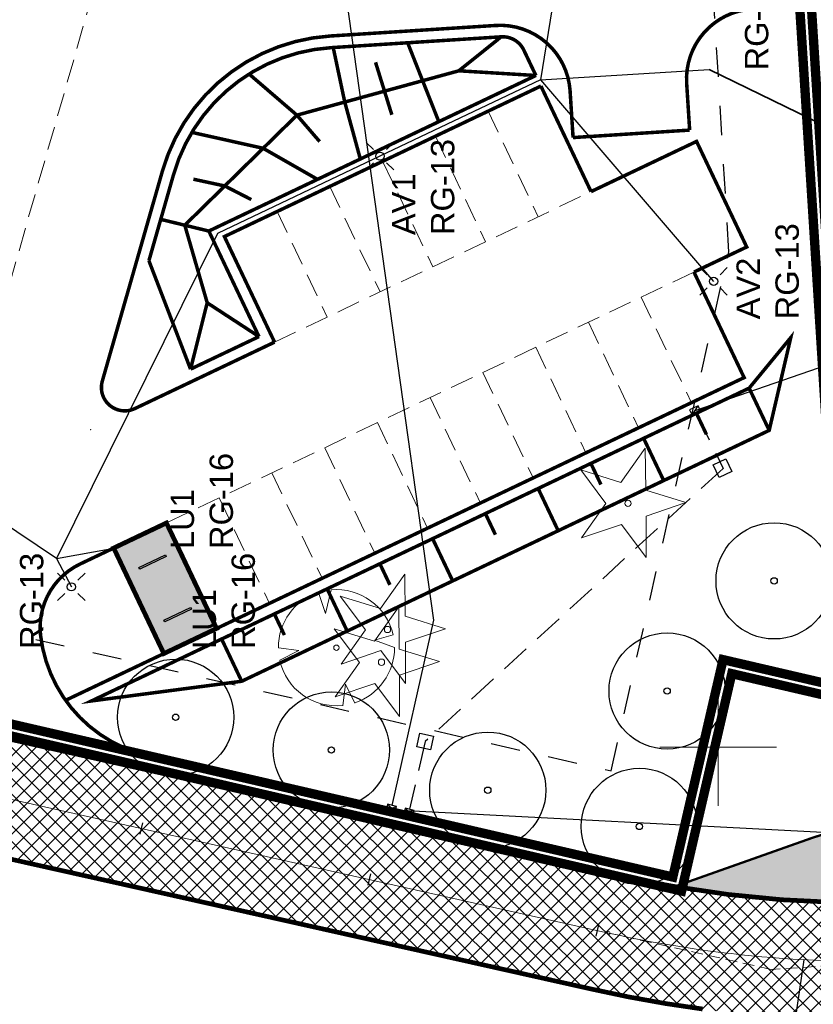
# Model space of a CAD drawing. Extents: x 5459245 to 5462690, y 5971016 to 5972523.
# Tile 6 of 136: x 5462420 to 5462454, y 5972089 to 5972131. Entities that reach past the tile are written whole.
import ezdxf

# ---------------------------------------------------------------- set-up
doc = ezdxf.new("R2010")
doc.units = 0
doc.header["$PDSIZE"] = 0.75
for name, pattern in [('8', [0.5, 0.25, -0.25]), ('ACAD_ISO03W100', [30, 12, -18]), ('DASHED', [19.049999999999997, 12.7, -6.35]), ('HIDDEN', [0.375, 0.25, -0.125]), ('PTTU', [15, 10, -5])]:
    doc.linetypes.add(name, pattern=pattern)
doc.layers.get('0').update_dxf_attribs({"linetype": 'CONTINUOUS', "lineweight": 13})
for name, color, linetype, lineweight, true_color in [('! A3 - Wypełnienie zabruk', 7, 'CONTINUOUS', 30, 0xcca68a), ('! DB - ciąg pr', 7, 'CONTINUOUS', 0, 0xfdb087), ('_EE', 1, 'CONTINUOUS', 30, 0xff0000)]:
    doc.layers.add(name, color=color, linetype=linetype, lineweight=lineweight, true_color=true_color)
for name, color, linetype, lineweight in [('! DB - Krawężnik betonowy 15x30 z oporem (H 12cm)', 7, 'CONTINUOUS', 50), ('! DB - Krawężnik kamienny 15x30 obniżony do 3cm', 5, 'HIDDEN', 30), ('! DB - Obrzeże betonowe 8x30', 7, 'CONTINUOUS', 30), ('! DB - POMOC', 1, 'CONTINUOUS', 30), ('# elektryka', 1, 'CONTINUOUS', 30), ('#elektryka', 1, 'CONTINUOUS', 30), ('0Z_BUDYNKI', 7, 'CONTINUOUS', 9), ('0Z_DRZEWA', 94, 'CONTINUOUS', 9), ('A_GRANICA OPRACOWANIA', 7, 'CONTINUOUS', 5), ('A_LINIE MDCP_NIEPRZEKRACZLNA LINIA ZABUDOWY', 1, 'CONTINUOUS', 0), ('A_LINIE PZT', 7, 'CONTINUOUS', 13), ('A_PROJEKTY TOWARZYSZĄCE', 7, 'CONTINUOUS', 20), ('A_RZĘDNE', 5, 'CONTINUOUS', 18), ('A_SCHODY ZEWNĘTRZNE', 7, 'CONTINUOUS', 20), ('A_SKARPY PROJEKTOWANE', 7, 'CONTINUOUS', 20), ('A_ZIELEŃ ISTNIEJĄCA', 7, 'CONTINUOUS', 18), ('A_ZIELEŃ WYSOKA PROJEKTOWANA', 255, 'CONTINUOUS', 18), ('Warstwa 1', 253, 'CONTINUOUS', 0)]:
    doc.layers.add(name, color=color, linetype=linetype, lineweight=lineweight)
for name, color, linetype in [('C-DROGI-SYTUACJA', 7, 'CONTINUOUS'), ('C-DROGI-SYTUACJA-ETYKIETY', 3, 'CONTINUOUS'), ('S_KANALDESZCZ', 102, 'ACAD_ISO03W100')]:
    doc.layers.add(name, color=color, linetype=linetype)
doc.styles.add('ARIAL', font='arial.ttf')
doc.styles.add('PZ', font='romand.shx', dxfattribs={"width": 0.7})
doc.dimstyles.new('ISO-25', dxfattribs={"dimtxt": 2.5, "dimasz": 2.5, "dimexe": 1.25, "dimexo": 0.625, "dimtad": 1, "dimtxsty": 'Standard', "dimcen": 2.5, "dimadec": 0, "dimazin": 0, "dimtfac": 1, "dimtmove": 0, "dimatfit": 3, "dimfxl": 1, "dimarcsym": 0})
doc.dimstyles.new('PZ', dxfattribs={"dimscale": 0.5, "dimtxt": 2.2, "dimasz": 0, "dimexe": 0, "dimexo": 0, "dimgap": 0.5, "dimtad": 1, "dimdec": 1, "dimlfac": 0.1, "dimzin": 0, "dimdsep": 46, "dimtxsty": 'PZ', "dimcen": 0.09, "dimse1": 1, "dimse2": 1, "dimsd1": 1, "dimsd2": 1, "dimclrd": 8, "dimclre": 8, "dimclrt": 256, "dimadec": 0, "dimazin": 0, "dimtfac": 1, "dimtdec": 1, "dimtofl": 0, "dimtmove": 1, "dimatfit": 3, "dimfxl": 1, "dimtolj": 1, "dimtzin": 0, "dimarcsym": 0})

# ---------------------------------------------------------------- blocks, each defined once
blk = doc.blocks.new('AeccTickLine')
at = {"color": 0, "linetype": 'ByBlock', "lineweight": -2}
blk.add_line((0, 1), (-3.673819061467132e-16, -1), dxfattribs=at)
blk = doc.blocks.new('A$C792F184C')
at = {"layer": '! A3 - Wypełnienie zabruk', "lineweight": 5, "transparency": 33554559}
h = blk.add_hatch(dxfattribs=at)
h.set_pattern_fill('NET', color=256, scale=0.15, angle=45, style=0)
h.set_pattern_definition([(45, (-5462461.02093212, -5972101.945373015), (-0.3367596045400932, 0.3367596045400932), []), (135, (-5462461.02093212, -5972101.945373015), (-0.3367596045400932, -0.3367596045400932), [])])
edge = h.paths.add_edge_path()
edge.add_line((-15.38092285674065, -7.403365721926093), (-53.50893031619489, 1.123285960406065))
edge.add_line((-53.50893031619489, 1.123285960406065), (-54.63516962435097, -3.748353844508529))
edge.add_line((-54.63516962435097, -3.748353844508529), (-16.43151579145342, -12.29174525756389))
edge.add_arc((-4.712715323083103, 39.43875374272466), 53.04125574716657, 257.2358993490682, 264.7809242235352)
edge.add_arc((-4.795757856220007, 38.90281896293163), 52.49999994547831, 264.8179726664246, 270.0262350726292)
edge.add_arc((-4.768971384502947, -19.59717484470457), 5.999999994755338, 2.0275801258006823, 90.02623508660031, ccw=False)
edge.add_line((1.227272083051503, -19.38489146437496), (0.159328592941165, -2.204464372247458))
edge.add_arc((-5.729579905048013, -2.679642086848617), 5.908048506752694, -92.4095424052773, 4.613218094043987, ccw=False)
edge.add_arc((-4.791310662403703, 38.96307541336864), 47.56034850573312, 257.1349004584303, 268.5702917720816, ccw=False)
at = {"layer": '! DB - ciąg pr', "transparency": 33554559}
h = blk.add_hatch(color=256, dxfattribs=at)
h.dxf.hatch_style = 1
edge = h.paths.add_edge_path()
edge.add_arc((-5.828634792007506, -2.584325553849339), 6.000000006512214, 268.5738409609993, 302.5125820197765, ccw=False)
edge.add_arc((-4.79575783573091, 38.90281918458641), 47.50000016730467, 260.20011897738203, 268.57384093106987, ccw=False)
edge.add_line((-12.88061187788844, -7.904072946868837), (-7.003852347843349, -5.824255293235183))
edge.add_arc((-3.667568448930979, -15.25130202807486), 10.00000001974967, 99.68180617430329, 109.4891525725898, ccw=False)
edge.add_arc((-5.828634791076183, -2.584325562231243), 2.85000000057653, 279.6818062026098, 363.6298347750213)
edge.add_line((-2.984352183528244, -2.403891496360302), (-3.945735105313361, 12.75092271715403))
edge.add_line((-3.945735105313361, 12.75092271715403), (-6.01386602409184, 45.35202176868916))
edge.add_line((-6.01386602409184, 45.35202176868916), (-6.304948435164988, 50.16404099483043))
edge.add_line((-6.304948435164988, 50.16404099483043), (-6.450150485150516, 53.72363162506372))
edge.add_line((-6.450150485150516, 53.72363162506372), (-6.505171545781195, 57.1077878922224))
edge.add_line((-6.505171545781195, 57.1077878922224), (-6.409438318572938, 62.97976322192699))
edge.add_line((-6.409438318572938, 62.97976322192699), (-6.167209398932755, 67.19574770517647))
edge.add_line((-6.167209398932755, 67.19574770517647), (-5.726241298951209, 71.83064263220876))
edge.add_line((-5.726241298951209, 71.83064263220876), (-4.930006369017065, 77.42045058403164))
edge.add_line((-4.930006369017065, 77.42045058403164), (-4.067410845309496, 81.9986042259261))
edge.add_line((-4.067410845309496, 81.9986042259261), (-2.989395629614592, 86.73322919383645))
edge.add_line((-2.989395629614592, 86.73322919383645), (-1.217881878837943, 93.14886374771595))
edge.add_line((-1.217881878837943, 93.14886374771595), (0.8142073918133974, 99.2562124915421))
edge.add_line((0.8142073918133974, 99.2562124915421), (3.909423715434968, 107.012181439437))
edge.add_line((3.909423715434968, 107.012181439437), (5.488308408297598, 110.4749169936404))
edge.add_line((5.488308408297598, 110.4749169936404), (7.794632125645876, 115.0918721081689))
edge.add_arc((110.3447429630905, 61.55314890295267), 115.6845716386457, 148.9987876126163, 152.4321194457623, ccw=False)
edge.add_line((11.18497174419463, 121.137206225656), (13.37285226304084, 124.6663384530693))
edge.add_line((13.37285226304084, 124.6663384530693), (13.79051064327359, 123.7885922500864))
edge.add_line((13.79051064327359, 123.7885922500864), (13.9957282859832, 123.1396532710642))
edge.add_line((13.9957282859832, 123.1396532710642), (14.12269076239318, 122.496398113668))
edge.add_line((14.12269076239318, 122.496398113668), (14.17310584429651, 121.3394146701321))
edge.add_line((14.17310584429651, 121.3394146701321), (14.09369199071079, 120.6348103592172))
edge.add_line((14.09369199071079, 120.6348103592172), (13.97983158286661, 120.1151636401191))
edge.add_line((13.97983158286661, 120.1151636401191), (13.74647081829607, 119.4147510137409))
edge.add_line((13.74647081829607, 119.4147510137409), (13.3581861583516, 118.6243466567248))
edge.add_line((13.3581861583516, 118.6243466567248), (12.49767921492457, 117.132135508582))
edge.add_line((12.49767921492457, 117.132135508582), (10.74747308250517, 113.9384502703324))
edge.add_line((10.74747308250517, 113.9384502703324), (9.326732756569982, 111.1684634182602))
edge.add_line((9.326732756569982, 111.1684634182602), (8.46603986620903, 109.4016759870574))
edge.add_line((8.46603986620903, 109.4016759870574), (7.549000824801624, 107.436166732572))
edge.add_line((7.549000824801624, 107.436166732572), (6.728234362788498, 105.5961253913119))
edge.add_line((6.728234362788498, 105.5961253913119), (5.550376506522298, 102.8032313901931))
edge.add_line((5.550376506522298, 102.8032313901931), (4.444735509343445, 99.99060751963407))
edge.add_line((4.444735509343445, 99.99060751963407), (3.366212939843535, 97.03143960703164))
edge.add_line((3.366212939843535, 97.03143960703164), (2.778127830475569, 95.31088835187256))
edge.add_line((2.778127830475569, 95.31088835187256), (1.495462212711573, 91.2313127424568))
edge.add_line((1.495462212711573, 91.2313127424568), (0.919384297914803, 89.21872404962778))
edge.add_line((0.919384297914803, 89.21872404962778), (0.4232359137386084, 87.3725059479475))
edge.add_line((0.4232359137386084, 87.3725059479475), (-0.2401935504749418, 84.70339977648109))
edge.add_line((-0.2401935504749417, 84.70339977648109), (-0.9072286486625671, 81.72144105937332))
edge.add_line((-0.9072286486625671, 81.72144105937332), (-1.277594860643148, 79.8954201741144))
edge.add_line((-1.277594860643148, 79.8954201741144), (-1.68290395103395, 77.7120414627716))
edge.add_line((-1.68290395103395, 77.7120414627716), (-2.151216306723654, 75.18926748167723))
edge.add_line((-2.151216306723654, 75.18926748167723), (-2.403978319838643, 73.07307626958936))
edge.add_line((-2.403978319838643, 73.07307626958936), (-2.625504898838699, 71.23244310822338))
edge.add_line((-2.625504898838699, 71.23244310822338), (-2.845932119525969, 69.25462698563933))
edge.add_line((-2.845932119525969, 69.25462698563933), (-3.006879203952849, 67.47961057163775))
edge.add_line((-3.006879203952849, 67.47961057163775), (-3.103503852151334, 65.920429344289))
edge.add_line((-3.103503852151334, 65.920429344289), (-3.193677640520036, 64.29884186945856))
edge.add_line((-3.193677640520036, 64.29884186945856), (-3.312418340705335, 62.43640213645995))
edge.add_line((-3.312418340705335, 62.43640213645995), (-3.335306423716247, 60.32049998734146))
edge.add_line((-3.335306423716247, 60.32049998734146), (-3.355470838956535, 58.81116073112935))
edge.add_line((-3.355470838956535, 58.81116073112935), (-3.356465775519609, 57.36630311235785))
edge.add_line((-3.356465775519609, 57.36630311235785), (-3.342367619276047, 55.60861492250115))
edge.add_line((-3.342367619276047, 55.60861492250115), (-3.292671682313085, 53.43203059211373))
edge.add_line((-3.292671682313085, 53.43203059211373), (-3.230788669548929, 51.8717244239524))
edge.add_line((-3.230788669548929, 51.8717244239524), (-3.105844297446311, 49.3698443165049))
edge.add_line((-3.105844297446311, 49.3698443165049), (-2.904670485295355, 46.09505888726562))
edge.add_line((-2.904670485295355, 46.09505888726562), (-1.85323345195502, 29.52067157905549))
edge.add_line((-1.85323345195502, 29.52067157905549), (-0.6985566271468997, 11.318857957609))
edge.add_line((-0.6985566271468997, 11.318857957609), (0.159328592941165, -2.204464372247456))
edge.add_arc((-5.828634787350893, -2.584325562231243), 5.999999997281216, -57.48741797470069, 3.6298347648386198, ccw=False)
at = {"layer": '! DB - Krawężnik betonowy 15x30 z oporem (H 12cm)', "lineweight": 50, "const_width": 0.2}
blk.add_lwpolyline([(-53.50893031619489, 1.123285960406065), (-15.16212830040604, -7.452206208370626)], dxfattribs=at)
for points in [[(-47.78322376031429, -5.280653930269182), (-16.43151579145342, -12.29174525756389, 0.02304938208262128), (-11.68493381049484, -13.14360348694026, 0.02304938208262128)], [(-12.88061187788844, -7.904072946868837, -0.01224306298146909), (-15.16212830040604, -7.452206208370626)]]:
    blk.add_lwpolyline(points, format="xyb", dxfattribs=at)
at = {"layer": '! DB - Krawężnik kamienny 15x30 obniżony do 3cm', "color": 57, "lineweight": 50, "ltscale": 5, "const_width": 0.2}
blk.add_lwpolyline([(0.1593325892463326, -2.204527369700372, -0.4402990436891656), (-5.977966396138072, -8.582466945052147, -0.03655352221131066), (-12.88061187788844, -7.904072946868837)], format="xyb", dxfattribs=at)
at = {"layer": '! DB - Obrzeże betonowe 8x30', "const_width": 0.1}
blk.add_lwpolyline([(-12.88061187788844, -7.904072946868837), (-7.003852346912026, -5.824255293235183, -0.04281876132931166), (-5.349332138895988, -5.393732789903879, 0.3836038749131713), (-2.984352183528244, -2.403891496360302, -0.3836038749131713)], format="xyb", dxfattribs=at)
at = {"layer": '! DB - Obrzeże betonowe 8x30', "lineweight": -3}
blk.add_lwpolyline([(-9.210932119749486, -23.8403730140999), (-7.332571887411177, -11.03278525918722)], dxfattribs=at)
at = {"layer": 'C-DROGI-SYTUACJA', "color": 0, "linetype": 'HIDDEN', "lineweight": 5, "ltscale": 2}
for p, q in [((-8.747789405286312, -11.44839459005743), (-15.70772675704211, -9.891944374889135)), ((-1.630247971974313, -10.99687584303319), (-8.747789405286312, -11.44839459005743))]:
    blk.add_line(p, q, dxfattribs=at)
at = {"layer": 'C-DROGI-SYTUACJA', "color": 0, "linetype": 'Continuous', "lineweight": 5, "flags": 128}
blk.add_lwpolyline([(3.701669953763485, -10.65863251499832), (-1.630247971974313, -10.99687584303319, -0.07095938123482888), (-15.70772675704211, -9.891944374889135), (-54.07204997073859, -1.312533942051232)], format="xyb", dxfattribs=at)
at = {"layer": 'C-DROGI-SYTUACJA', "color": 0, "linetype": 'Continuous', "lineweight": 5}
blk.add_circle((-15.70772675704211, -9.891944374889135, -10.36), 0.0625, dxfattribs=at)
at = {"layer": 'C-DROGI-SYTUACJA-ETYKIETY', "color": 7, "linetype": 'Continuous', "lineweight": 30, "xscale": 0.25, "yscale": 0.25, "zscale": 0.25, "rotation": 167.3943557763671}
for p in [(-35.70307525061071, -5.420386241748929, -10.36), (-25.94412257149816, -7.60278002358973, -10.36), (-16.18516989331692, -9.785173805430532, -10.36)]:
    blk.add_blockref('AeccTickLine', p, dxfattribs=at)
blk = doc.blocks.new('A$C2ABE6DFF')
at = {"layer": 'A_ZIELEŃ ISTNIEJĄCA'}
blk.add_lwpolyline([(-0.3035999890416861, 0.8964000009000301), (0.7363500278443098, 2.365799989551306), (0.7587000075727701, 0.5657999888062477), (2.477549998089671, 0.03074996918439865), (0.7724999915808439, -0.546750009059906), (0.7724999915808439, -2.316776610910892), (-0.2812500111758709, -0.9035999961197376), (-1.986300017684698, -1.481099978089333), (-0.9463499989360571, -0.01169998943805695), (-2.022449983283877, 1.431300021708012), (-0.3035999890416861, 0.8964000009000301)], dxfattribs=at)
blk.add_circle((0, 0), 0.1349999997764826, dxfattribs=at)
blk = doc.blocks.new('A$C21973645')
at = {"layer": 'A_ZIELEŃ ISTNIEJĄCA', "flags": 128}
for points in [[(-0.2899902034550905, 3.094739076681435), (-0.5839640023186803, 1.826208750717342), (-0.9535724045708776, 2.958412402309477)], [(3.033069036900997, 0.679703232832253), (2.038323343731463, 0.3958156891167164), (3.108275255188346, 0.01136707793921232)], [(-3.108296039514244, 0), (-2.004181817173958, -0.1493871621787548), (-3.035534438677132, -0.6686067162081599)], [(0.9913765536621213, -2.962827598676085), (0.4843953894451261, -1.944878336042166), (0.3337102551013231, -3.103555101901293)]]:
    blk.add_lwpolyline(points, dxfattribs=at)
at = {"layer": 'A_ZIELEŃ ISTNIEJĄCA'}
blk.add_circle((0, 0), 0.1414942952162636, dxfattribs=at)
for start, end in [(107.8654660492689, 180), (12.63115701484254, 95.35322656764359), (288.4617149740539, 0.2095318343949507), (192.4216251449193, 276.1383003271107)]:
    blk.add_arc((0, 0), 3.108296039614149, start, end, dxfattribs=at)
blk = doc.blocks.new('A$Cc04f4dee')
blk.add_point((37.96900658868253, 15.65498926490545))
at = {"layer": 'A_RZĘDNE', "lineweight": 13, "flags": 128}
blk.add_lwpolyline([(65.55125261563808, 38.00585667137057), (65.55125261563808, 35.08692500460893), (66.14660261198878, 35.68227500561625), (65.55125261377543, 36.27762500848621)], dxfattribs=at)
blk = doc.blocks.new('A$C77183700')
at = {"layer": '0Z_DRZEWA', "color": 86, "lineweight": 30, "true_color": 0x1a7000}
for radius in [2.486636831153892, 0.1349999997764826]:
    blk.add_circle((0, 0), radius, dxfattribs=at)
blk = doc.blocks.new('A$C61597CCE')
at = {"layer": '_EE'}
for p, q in [((-1.175408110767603, 1.175408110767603), (-0.5629748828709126, 0.5629748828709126)), ((0.5629748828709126, 0.5629748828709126), (1.175408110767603, 1.175408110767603)), ((-1.175408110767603, -1.17540811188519), (-0.5629748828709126, -0.5629748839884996)), ((0.5629748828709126, -0.5629748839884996), (1.175408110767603, -1.17540811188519))]:
    blk.add_line(p, q, dxfattribs=at)
blk.add_circle((0, 0), 0.35, dxfattribs=at)

msp = doc.modelspace()

# ---------------------------------------------------------------- hatches: boundary and pattern name
at = {"true_color": 0xe7e6cf}
h = msp.add_hatch(color=254, dxfattribs=at)
h.dxf.hatch_style = 1
h.paths.add_polyline_path([(5462427.598415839, 5972115.710365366), (5462425.168379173, 5972122.035138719)])
at = {"layer": '0Z_BUDYNKI', "lineweight": 0, "true_color": 0x004f9e}
msp.add_hatch(color=154, dxfattribs=at).paths.add_polyline_path([(5462428.534037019, 5972105.082552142), (5462426.276217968, 5972104.009120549), (5462424.129355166, 5972108.524757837), (5462426.387174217, 5972109.598189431)])

# ---------------------------------------------------------------- linework, layer by layer
at = {"layer": '! A3 - Wypełnienie zabruk', "color": 1}
for points in [[(5462425.208124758, 5972107.696186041), (5462426.348774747, 5972108.23848359), (5462426.381836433, 5972108.168942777), (5462425.241186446, 5972107.626645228), (5462425.208124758, 5972107.696186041)], [(5462426.281556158, 5972105.438367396), (5462427.422206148, 5972105.980664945), (5462427.455267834, 5972105.911124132), (5462426.314617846, 5972105.368826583), (5462426.281556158, 5972105.438367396)]]:
    msp.add_lwpolyline(points, dxfattribs=at)
at = {"layer": '# elektryka'}
for p, q in [((5462444.968371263, 5972144.522385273), (5462442.400682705, 5972128.554644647)), ((5462442.400682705, 5972128.554644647), (5462449.616188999, 5972129.004876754)), ((5462442.400682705, 5972128.554644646), (5462435.526450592, 5972125.290260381)), ((5462442.400682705, 5972128.554644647), (5462449.805842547, 5972119.934102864)), ((5462442.400682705, 5972128.554644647), (5462442.400682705, 5972128.554644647)), ((5462435.526450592, 5972125.290260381), (5462428.568714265, 5972121.986222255)), ((5462428.568714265, 5972121.986222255), (5462421.687989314, 5972108.075216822)), ((5462428.568714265, 5972121.986222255), (5462428.568714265, 5972121.986222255)), ((5462421.687989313, 5972108.07521682), (5462416.032787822, 5972111.866887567, 10.06)), ((5462421.687989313, 5972108.07521682), (5462424.129355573, 5972108.524758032)), ((5462421.687989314, 5972108.075216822), (5462422.318311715, 5972106.865746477))]:
    msp.add_line(p, q, dxfattribs=at)
for points in [[(5462448.888465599, 5972114.205996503), (5462449.249716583, 5972114.377745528), (5462449.142373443, 5972114.603527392), (5462448.781122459, 5972114.431778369)], [(5462450.327586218, 5972112.343489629), (5462450.585209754, 5972111.801613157), (5462450.043333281, 5972111.54398962), (5462449.785709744, 5972112.085866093)], [(5462435.791455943, 5972097.316899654), (5462436.181533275, 5972097.228357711), (5462436.23687199, 5972097.472156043), (5462435.846794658, 5972097.560697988)], [(5462436.543090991, 5972097.146289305), (5462436.933168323, 5972097.057747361), (5462436.988507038, 5972097.301545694), (5462436.598429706, 5972097.390087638)]]:
    msp.add_lwpolyline(points, close=True, dxfattribs=at)
at = {"layer": '# elektryka', "linetype": 'DASHED', "ltscale": 0.1}
msp.add_lwpolyline([(5462449.069091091, 5972114.291871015), (5462450.211557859, 5972111.934460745), (5462437.464173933, 5972100.247008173), (5462436.793468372, 5972097.345816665)], dxfattribs=at)
at = {"layer": '#elektryka'}
for p, q in [((5462437.836898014, 5972105.438821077), (5462432.6102197, 5972142.638880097)), ((5462448.888465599, 5972114.205996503), (5462449.142373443, 5972114.603527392)), ((5462436.041821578, 5972097.516429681), (5462437.836898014, 5972105.438821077)), ((5462435.846794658, 5972097.560697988), (5462436.181533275, 5972097.228357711)), ((5462435.791455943, 5972097.316899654), (5462436.23687199, 5972097.472156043)), ((5462436.543090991, 5972097.146289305), (5462436.988507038, 5972097.301545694)), ((5462436.598429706, 5972097.390087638), (5462436.933168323, 5972097.057747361))]:
    msp.add_line(p, q, dxfattribs=at)
msp.add_lwpolyline([(5462437.239455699, 5972100.60687164), (5462437.824037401, 5972100.471726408), (5462437.688892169, 5972099.887144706), (5462437.104310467, 5972100.022289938)], close=True, dxfattribs=at)
for p, q in [((5462428.866904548, 5972121.849758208), (5462431.013767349, 5972117.33412092)), ((5462426.276218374, 5972104.009120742), (5462448.854404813, 5972114.743434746)), ((5462426.387174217, 5972109.598189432), (5462428.534037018, 5972105.082552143)), ((5462424.129355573, 5972108.524758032), (5462426.276218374, 5972104.009120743))]:
    msp.add_line(p, q)
at = {"const_width": 0.1}
msp.add_lwpolyline([(5462448.06, 5972094.450000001), (5462450.209999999, 5972103.75), (5462455.339999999, 5972102.559999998), (5462453.172405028, 5972136.703209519)], dxfattribs=at)
at = {"color": 253, "linetype": 'Continuous', "lineweight": 13, "flags": 128}
for points in [[(5462450, 5972097.5), (5462450, 5972102.5)], [(5462447.5, 5972099.999999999), (5462452.5, 5972099.999999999)]]:
    msp.add_lwpolyline(points, dxfattribs=at)
at = {"layer": '0Z_BUDYNKI', "const_width": 0.2}
msp.add_lwpolyline([(5462424.129355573, 5972108.524758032), (5462426.387174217, 5972109.598189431), (5462428.534037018, 5972105.082552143), (5462426.276218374, 5972104.009120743)], close=True, dxfattribs=at)
at = {"layer": 'A_GRANICA OPRACOWANIA', "color": 236, "linetype": 'HIDDEN', "ltscale": 5, "true_color": 0x8a0045, "const_width": 0.4}
msp.add_lwpolyline([(5462385.18, 5972097.940000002), (5462407.14, 5972103.91), (5462448.06, 5972094.450000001), (5462450.209999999, 5972103.75), (5462455.339999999, 5972102.559999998), (5462452.319999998, 5972150.13), (5462452.009999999, 5972160.32), (5462452.510000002, 5972171.14), (5462453.89, 5972181.299999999), (5462456.12, 5972191.299999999), (5462459.040000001, 5972200.819999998), (5462462.689999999, 5972210.079999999), (5462471.299999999, 5972227.41), (5462464.99, 5972231.390000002), (5462432.19, 5972224.990000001), (5462427.169999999, 5972199.15), (5462410.43, 5972168), (5462406.62, 5972160.900000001)], close=True, dxfattribs=at)
at = {"layer": 'A_GRANICA OPRACOWANIA', "color": 30, "linetype": 'HIDDEN', "ltscale": 5, "true_color": 0xf49506, "const_width": 0.4}
msp.add_lwpolyline([(5462452.623481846, 5972156.597345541), (5462446.984758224, 5972156.524671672), (5462429.329549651, 5972169.527809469), (5462428.421791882, 5972167.789747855), (5462422.656810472, 5972146.803417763), (5462413.902778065, 5972145.447763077), (5462412.881502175, 5972140.833175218), (5462400.563013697, 5972144.664335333), (5462384.403468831, 5972097.210746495), (5462407.149859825, 5972103.394533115), (5462448.434530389, 5972093.850227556), (5462450.584446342, 5972103.149863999), (5462455.881567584, 5972101.921097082), (5462452.819517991, 5972150.153447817), (5462452.623481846, 5972156.597345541)], close=True, dxfattribs=at)
at = {"layer": 'A_LINIE MDCP_NIEPRZEKRACZLNA LINIA ZABUDOWY', "linetype": '8', "lineweight": 30, "ltscale": 5}
msp.add_lwpolyline([(5462393.986526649, 5972110.745553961), (5462445.418116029, 5972098.986781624), (5462450.457925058, 5972121.204147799), (5462448.604916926, 5972152.264910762), (5462448.42115993, 5972167.259424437), (5462449.998318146, 5972179.840954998), (5462452.155586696, 5972190.842155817), (5462455.382698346, 5972201.622879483), (5462459.502382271, 5972212.211874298), (5462463.441793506, 5972219.235776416), (5462467.411545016, 5972225.64254096), (5462467.285778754, 5972226.264598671), (5462435.479156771, 5972219.834005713), (5462431.237414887, 5972198.237966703), (5462411.039315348, 5972160.833834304)], close=True, dxfattribs=at)
at = {"layer": 'A_LINIE PZT', "const_width": 0.15, "flags": 128}
for points in [[(5462433.395408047, 5972130.431780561), (5462440.47881061, 5972130.883326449)], [(5462442.413816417, 5972128.290346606), (5462444.560679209, 5972123.774709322)]]:
    msp.add_lwpolyline(points, dxfattribs=at)
for points in [[(5462426.213631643, 5972124.650147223, -0.3170886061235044), (5462433.395408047, 5972130.431780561)], [(5462433.427216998, 5972129.932793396), (5462440.715643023, 5972130.397408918, -0.3067794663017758), (5462441.682388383, 5972129.828807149), (5462442.199130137, 5972128.741910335)], [(5462426.694315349, 5972124.512513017, -0.3170886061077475), (5462433.427230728, 5972129.932794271, -0.3170886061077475)], [(5462425.608126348, 5972099.640739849, -0.3163195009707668), (5462421.001085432, 5972104.777779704)]]:
    msp.add_lwpolyline(points, format="xyb", dxfattribs=at)
at = {"layer": 'A_LINIE PZT', "const_width": 0.15}
for points in [[(5462430.34751734, 5972117.570998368), (5462428.200654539, 5972122.086635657), (5462442.205138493, 5972128.744766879)], [(5462431.013767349, 5972117.334120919), (5462428.866904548, 5972121.849758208), (5462442.419824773, 5972128.29320315)], [(5462444.560679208, 5972123.774709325), (5462449.076316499, 5972125.921572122), (5462451.223179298, 5972121.405934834), (5462448.965360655, 5972120.332503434)], [(5462448.965360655, 5972120.332503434), (5462451.112223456, 5972115.816866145), (5462426.276218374, 5972104.009120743)], [(5462427.418558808, 5972116.178487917), (5462430.34751734, 5972117.570998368)], [(5462426.387174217, 5972109.598189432), (5462422.691981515, 5972107.841389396)], [(5462422.069440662, 5972102.009098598), (5462426.276218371, 5972104.009120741)]]:
    msp.add_lwpolyline(points, dxfattribs=at)
msp.add_lwpolyline([(5462426.213631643, 5972124.650147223), (5462423.642056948, 5972115.668992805, 0.6457274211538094), (5462425.03279692, 5972114.490596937), (5462431.013767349, 5972117.334120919)], format="xyb", dxfattribs=at)
at = {"layer": 'A_SKARPY PROJEKTOWANE', "const_width": 0.15, "flags": 128}
for points in [[(5462451.455596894, 5972131.58721356, 0.414213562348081), (5462448.653325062, 5972128.401735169)], [(5462440.47881061, 5972130.883326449, -0.4141482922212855), (5462443.663621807, 5972128.081011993)], [(5462422.691981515, 5972107.841389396, 0.3218029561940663), (5462421.001085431, 5972104.777779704)]]:
    msp.add_lwpolyline(points, format="xyb", dxfattribs=at)
at = {"layer": 'A_SKARPY PROJEKTOWANE', "const_width": 0.15}
for points in [[(5462442.199130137, 5972128.741910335), (5462438.900416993, 5972128.94268294), (5462440.715643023, 5972130.397408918)], [(5462434.685620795, 5972125.169773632), (5462434.018567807, 5972127.60600922), (5462433.5251835, 5972129.939038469)], [(5462438.044471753, 5972126.766667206), (5462436.710967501, 5972130.142122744), (5462436.710967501, 5972130.142122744)], [(5462435.336107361, 5972129.30625967), (5462436.034105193, 5972127.061387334)], [(5462438.900416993, 5972128.94268294), (5462431.97064838, 5972127.04527906), (5462427.171796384, 5972122.336739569), (5462428.131814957, 5972119.017372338)], [(5462431.97064838, 5972127.04527906), (5462429.925008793, 5972128.805128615)], [(5462431.97064838, 5972127.04527906), (5462432.944888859, 5972125.914585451)], [(5462432.853489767, 5972124.29872627), (5462430.525985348, 5972125.627804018), (5462427.47464925, 5972126.30884272)], [(5462425.338267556, 5972121.592962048), (5462426.213631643, 5972124.650147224)], [(5462425.636272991, 5972120.817328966), (5462426.694315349, 5972124.512513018)], [(5462427.541548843, 5972124.305317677), (5462428.883026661, 5972124.015765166)], [(5462430.018723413, 5972123.433804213), (5462428.883026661, 5972124.015765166)], [(5462428.200654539, 5972122.086635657), (5462428.200654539, 5972122.086635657), (5462426.142938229, 5972122.586843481)], [(5462427.418558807, 5972116.178487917), (5462425.636272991, 5972120.817328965)], [(5462430.34751734, 5972117.570998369), (5462428.131814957, 5972119.017372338), (5462427.418558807, 5972116.178487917)], [(5462451.326909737, 5972115.365302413), (5462452.185654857, 5972113.559047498)], [(5462449.069091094, 5972114.291871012), (5462449.498463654, 5972113.388743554)], [(5462446.811272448, 5972113.218439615), (5462447.670017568, 5972111.4121847)], [(5462444.553453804, 5972112.145008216), (5462444.982826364, 5972111.241880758)], [(5462442.29563516, 5972111.071576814), (5462443.154380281, 5972109.265321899)], [(5462440.037816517, 5972109.998145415), (5462440.467189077, 5972109.095017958)], [(5462437.779997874, 5972108.924714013), (5462438.638742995, 5972107.118459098)], [(5462435.522179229, 5972107.851282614), (5462435.951551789, 5972106.948155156)], [(5462433.264360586, 5972106.777851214), (5462434.123105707, 5972104.971596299)], [(5462431.006541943, 5972105.704419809), (5462431.435914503, 5972104.801292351)], [(5462428.748723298, 5972104.630988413), (5462429.607468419, 5972102.824733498)]]:
    msp.add_lwpolyline(points, dxfattribs=at)
at = {"layer": 'A_SKARPY PROJEKTOWANE', "const_width": 0.15, "flags": 128}
for points in [[(5462448.653325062, 5972128.401735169), (5462448.78106058, 5972126.405818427)], [(5462443.663621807, 5972128.081011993), (5462443.791268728, 5972126.086479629)], [(5462443.791268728, 5972126.086479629), (5462448.78106058, 5972126.405818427)]]:
    msp.add_lwpolyline(points, dxfattribs=at)
at = {"layer": 'A_SKARPY PROJEKTOWANE', "const_width": 0.15}
msp.add_lwpolyline([(5462423.178643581, 5972101.9828136), (5462429.607468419, 5972102.824733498), (5462452.185654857, 5972113.559047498), (5462453.108659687, 5972117.527183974), (5462453.108659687, 5972117.527183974), (5462453.108659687, 5972117.527183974), (5462451.326909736, 5972115.365302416)], close=True, dxfattribs=at)
at = {"layer": 'S_KANALDESZCZ', "color": 0, "linetype": 'Continuous', "lineweight": 35, "ltscale": 0.2}
msp.add_line((5462449.616188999, 5972129.004876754), (5462470.83946809, 5972118.634202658), dxfattribs=at)
at = {"layer": 'Warstwa 1', "color": 7, "linetype": 'PTTU', "lineweight": 13, "ltscale": 0.1}
for p, q in [((5462442.413816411, 5972128.290346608), (5462444.560679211, 5972123.77470932)), ((5462440.155997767, 5972127.216915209), (5462442.302860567, 5972122.70127792)), ((5462437.898179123, 5972126.143483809), (5462440.045041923, 5972121.62784652)), ((5462435.640360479, 5972125.07005241), (5462437.787223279, 5972120.554415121)), ((5462433.382541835, 5972123.99662101), (5462435.529404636, 5972119.480983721)), ((5462431.124723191, 5972122.92318961), (5462433.271585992, 5972118.407552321)), ((5462446.707542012, 5972119.259072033), (5462448.854404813, 5972114.743434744)), ((5462446.707542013, 5972119.259072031), (5462448.854404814, 5972114.743434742)), ((5462444.449723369, 5972118.185640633), (5462446.596586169, 5972113.670003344)), ((5462442.191904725, 5972117.112209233), (5462444.338767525, 5972112.596571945)), ((5462439.934086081, 5972116.038777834), (5462442.080948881, 5972111.523140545)), ((5462437.676267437, 5972114.965346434), (5462439.823130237, 5972110.449709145)), ((5462435.418448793, 5972113.891915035), (5462437.565311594, 5972109.376277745)), ((5462433.160630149, 5972112.818483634), (5462435.30749295, 5972108.302846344)), ((5462430.902811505, 5972111.745052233), (5462433.049674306, 5972107.229414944)), ((5462428.644992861, 5972110.671620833), (5462430.791855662, 5972106.155983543))]:
    msp.add_line(p, q, dxfattribs=at)
for points in [[(5462417.599503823, 5972112.593841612), (5462423.104872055, 5972131.82118986)], [(5462431.013767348, 5972117.33412092), (5462449.076316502, 5972125.921572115)], [(5462426.387174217, 5972109.598189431), (5462448.965360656, 5972120.332503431)]]:
    msp.add_lwpolyline(points, dxfattribs=at)

# ---------------------------------------------------------------- block references
at = {"layer": '_EE', "xscale": 0.5, "yscale": 0.5, "zscale": 0.5}
for p in [(5462435.526450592, 5972125.290260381), (5462449.805842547, 5972119.934102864), (5462422.318311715, 5972106.865746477)]:
    msp.add_blockref('A$C61597CCE', p, dxfattribs=at)
at = {"layer": 'A_PROJEKTY TOWARZYSZĄCE'}
msp.add_blockref('A$C792F184C', (5462461.02093212, 5972101.945373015), dxfattribs=at)
at = {"layer": 'A_SCHODY ZEWNĘTRZNE', "color": 6}
msp.add_blockref('A$Cc04f4dee', (5462385.18, 5972097.940000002), dxfattribs=at)
at = {"layer": 'A_ZIELEŃ ISTNIEJĄCA'}
for p in [(5462446.140837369, 5972110.437177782), (5462435.848292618, 5972105.039448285), (5462435.591488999, 5972103.63937377)]:
    msp.add_blockref('A$C2ABE6DFF', p, dxfattribs=at)
at = {"layer": 'A_ZIELEŃ ISTNIEJĄCA', "xscale": 0.7999999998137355, "yscale": 0.7999999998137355, "zscale": 0.7999999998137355}
msp.add_blockref('A$C21973645', (5462433.662794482, 5972104.261037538), dxfattribs=at)
at = {"layer": 'A_ZIELEŃ WYSOKA PROJEKTOWANA'}
for p in [(5462452.395693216, 5972107.119841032, 20.44), (5462447.816549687, 5972102.407081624, 10.22), (5462426.781670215, 5972101.285919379), (5462433.446455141, 5972099.885149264), (5462440.140524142, 5972098.164911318), (5462446.630905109, 5972096.613503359)]:
    msp.add_blockref('A$C77183700', p, dxfattribs=at)

# ---------------------------------------------------------------- texts
at = {"layer": '# elektryka', "char_height": 1, "width": 18.36119393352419, "attachment_point": 4, "rotation": 90, "style": 'ARIAL'}
for s, insert in [('{\\C150;RG-70}', (5462451.654046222, 5972128.958183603, 10.8)), ('{\\C150;AV1\\PRG-13}', (5462437.381599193, 5972121.910960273)), ('{\\C150;AV2\\PRG-13}', (5462452.126661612, 5972118.308552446, 10.8)), ('{\\C150;LU1\\PRG-16}', (5462427.908025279, 5972108.480611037, 20.94)), ('{\\C150;AV2\\PRG-13}', (5462419.789717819, 5972104.2064902, 10.8)), ('{\\C150;LU1\\PRG-16}', (5462428.845982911, 5972104.206781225, 20.94))]:
    msp.add_mtext(s, dxfattribs=dict(at, insert=insert))

# ---------------------------------------------------------------- leaders
at = {"layer": '# elektryka', "lineweight": 15, "has_arrowhead": 0, "annotation_type": 0, "has_hookline": 1, "hookline_direction": 0, "horizontal_direction": (6.123233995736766e-17, 1, 0)}
for points, text_width in [([(5462449.01541952, 5972114.404761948), (5462459.044169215, 5972117.895268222)], 17), ([(5462436.386212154, 5972097.311671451), (5462460.36784831, 5972096.058538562)], 11.31036834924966), ([(5462436.386212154, 5972097.311671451), (5462460.36784831, 5972096.058538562)], 11.31036834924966)]:
    msp.add_leader(points, dimstyle='PZ', override={"dimgap": 0.1, "dimclrd": 7}, dxfattribs=dict(at, text_width=text_width))

doc.saveas('drawing.dxf')
